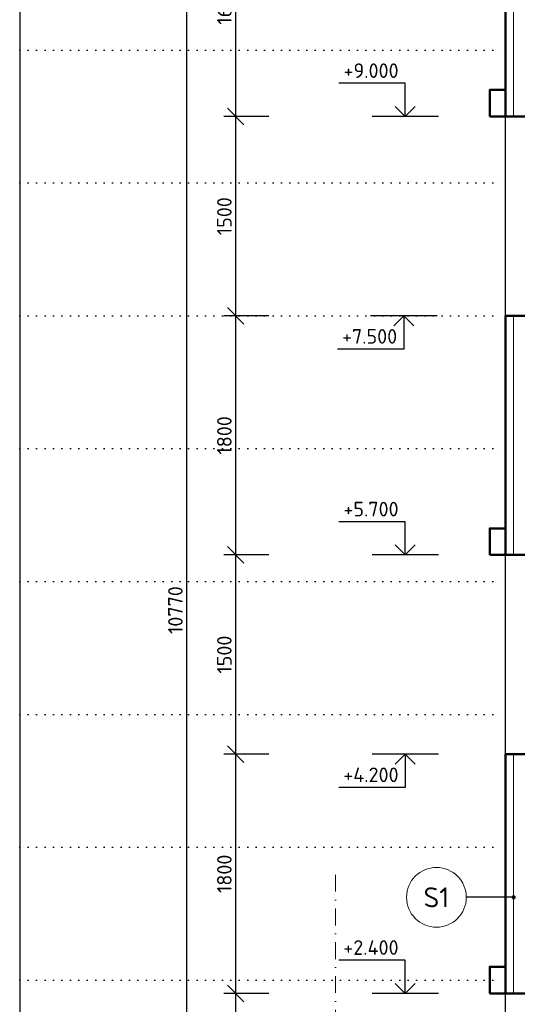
# Model space of a CAD drawing. Header units: millimetres. Extents: x -118752 to 407724, y -73278 to 155058.
# Tile 188 of 256: x 83065 to 86812, y 139100 to 146511. Entities that reach past the tile are written whole.
import ezdxf
from ezdxf.enums import TextEntityAlignment as Align

# ---------------------------------------------------------------- set-up
doc = ezdxf.new("R2010")
doc.units = ezdxf.units.MM
doc.header["$LTSCALE"] = 10
doc.linetypes.add('DASHDOT', pattern=[25.4, 12.7, -6.35, 0, -6.35])
doc.linetypes.add('DOT', pattern=[6.35, 0, -6.35])
for name, color, linetype, lineweight in [('CKBUBLINY', 1, 'Continuous', 18), ('CKBUBLINY_POPIS', 3, 'Continuous', 25), ('CKIZOLACE', 1, 'Continuous', 18), ('CKKOTY', 3, 'Continuous', 25), ('CKKOTY_VYS', 3, 'Continuous', 25), ('CKRASTR', 7, 'DASHDOT', 15), ('CKSTENY_PODROVINOU', 7, 'Continuous', 25), ('CKSTENY_REZ', 6, 'Continuous', 50), ('pohledy', 7, 'Continuous', 25), ('srafy', 7, 'Continuous', 18)]:
    doc.layers.add(name, color=color, linetype=linetype, lineweight=lineweight)
doc.styles.get("Standard").update_dxf_attribs({"font": 'isocpeur.ttf'})
doc.linetypes.add('IZOLACE_POLYSTYREN_EXPANDOVANY', pattern='A,1,[224,CADKON.SHX,S=0.01,R=0,X=-0.5,Y=-1.74],-2', length=3)
doc.linetypes.add('PRERUSENI', pattern='A,60,[100,CADKON.SHX,S=2.5,R=0,X=0,Y=0],-10', length=70)
doc.dimstyles.new('CADKON', dxfattribs={"dimscale": 50, "dimtxt": 2.2, "dimasz": 2.5, "dimexe": 1.8, "dimexo": 5, "dimgap": 0.6, "dimtad": 1, "dimrnd": 1, "dimtxsty": 'Standard', "dimblk1": 'OBLIQUE', "dimblk2": 'OBLIQUE', "dimsah": 1, "dimcen": 2.5, "dimadec": 1, "dimazin": 2, "dimtfac": 1, "dimtdec": 4, "dimtix": 1, "dimtmove": 2, "dimatfit": 3, "dimldrblk": 'OPEN30', "dimfxl": 5, "dimfxlon": 1, "dimtolj": 1, "dimarcsym": 0})

# ---------------------------------------------------------------- blocks, each defined once
blk = doc.blocks.new('_OBLIQUE')
at = {"color": 0, "linetype": 'ByBlock'}
blk.add_line((-0.5, -0.5), (0.5, 0.5), dxfattribs=at)
blk = doc.blocks.new('*D8412')
at = {"layer": 'CKKOTY', "color": 0, "lineweight": -2}
for p, q in [((84941.2, 139182.4), (84601.2, 139182.4)), ((84691.2, 139182.4), (84691.2, 136782.4)), ((84941.2, 136782.4), (84601.2, 136782.4))]:
    blk.add_line(p, q, dxfattribs=at)
at = {"layer": 'Defpoints', "color": 0}
for p in [(86724.4, 139182.4), (84691.2, 136782.4), (86724.4, 136782.4)]:
    blk.add_point(p, dxfattribs=at)
at = {"layer": 'CKKOTY', "color": 0, "lineweight": -2, "xscale": 125, "yscale": 125, "zscale": 125}
for p, rotation in [((84691.2, 139182.4), 90), ((84691.2, 136782.4), 270)]:
    blk.add_blockref('_OBLIQUE', p, dxfattribs=dict(at, rotation=rotation))
at = {"layer": 'CKKOTY', "color": 0, "insert": (84606.2, 137982.4), "char_height": 110, "attachment_point": 5, "rotation": 90}
blk.add_mtext('\\A1;2400', dxfattribs=at)
blk = doc.blocks.new('_Open90')
at = {"color": 0, "lineweight": -2}
for p, q in [((0, 0), (-1, 0)), ((-0.5, 0.5), (0, 0)), ((0, 0), (-0.5, -0.5))]:
    blk.add_line(p, q, dxfattribs=at)
blk = doc.blocks.new('*D8413')
at = {"layer": 'CKKOTY', "color": 0, "lineweight": -2}
for p, q in [((84572.6, 147452.4), (84232.6, 147452.4)), ((84322.6, 136682.4), (84322.6, 147452.4)), ((84572.6, 136682.4), (84232.6, 136682.4))]:
    blk.add_line(p, q, dxfattribs=at)
at = {"layer": 'Defpoints', "color": 0}
for p in [(84322.6, 147452.4), (86724.4, 147452.4), (85724.4, 136682.4)]:
    blk.add_point(p, dxfattribs=at)
at = {"layer": 'CKKOTY', "color": 0, "lineweight": -2, "xscale": 125, "yscale": 125, "zscale": 125}
for p, rotation in [((84322.6, 147452.4), 90), ((84322.6, 136682.4), 270)]:
    blk.add_blockref('_OBLIQUE', p, dxfattribs=dict(at, rotation=rotation))
at = {"layer": 'CKKOTY', "color": 0, "insert": (84237.6, 142067.4), "char_height": 110, "attachment_point": 5, "rotation": 90}
blk.add_mtext('\\A1;10770', dxfattribs=at)
blk = doc.blocks.new('*D8414')
at = {"layer": 'CKKOTY', "color": 0, "lineweight": -2}
for p, q in [((84941.2, 147452.4), (84601.2, 147452.4)), ((84691.2, 147452.4), (84691.2, 145782.4)), ((84941.2, 145782.4), (84601.2, 145782.4))]:
    blk.add_line(p, q, dxfattribs=at)
at = {"layer": 'Defpoints', "color": 0}
for p in [(86724.4, 147452.4), (84691.2, 145782.4), (86724.4, 145782.4)]:
    blk.add_point(p, dxfattribs=at)
at = {"layer": 'CKKOTY', "color": 0, "lineweight": -2, "xscale": 125, "yscale": 125, "zscale": 125}
for p, rotation in [((84691.2, 147452.4), 90), ((84691.2, 145782.4), 270)]:
    blk.add_blockref('_OBLIQUE', p, dxfattribs=dict(at, rotation=rotation))
at = {"layer": 'CKKOTY', "color": 0, "insert": (84606.2, 146617.4), "char_height": 110, "attachment_point": 5, "rotation": 90}
blk.add_mtext('\\A1;1670', dxfattribs=at)
blk = doc.blocks.new('*D8415')
at = {"layer": 'CKKOTY', "color": 0, "lineweight": -2}
for p, q in [((84941.2, 145782.4), (84601.2, 145782.4)), ((84691.2, 145782.4), (84691.2, 144282.4)), ((84941.2, 144282.4), (84601.2, 144282.4))]:
    blk.add_line(p, q, dxfattribs=at)
at = {"layer": 'Defpoints', "color": 0}
for p in [(86724.4, 145782.4), (84691.2, 144282.4), (86724.4, 144282.4)]:
    blk.add_point(p, dxfattribs=at)
at = {"layer": 'CKKOTY', "color": 0, "lineweight": -2, "xscale": 125, "yscale": 125, "zscale": 125}
for p, rotation in [((84691.2, 145782.4), 90), ((84691.2, 144282.4), 270)]:
    blk.add_blockref('_OBLIQUE', p, dxfattribs=dict(at, rotation=rotation))
at = {"layer": 'CKKOTY', "color": 0, "insert": (84606.2, 145032.4), "char_height": 110, "attachment_point": 5, "rotation": 90}
blk.add_mtext('\\A1;1500', dxfattribs=at)
blk = doc.blocks.new('*D8416')
at = {"layer": 'CKKOTY', "color": 0, "lineweight": -2}
for p, q in [((84941.2, 144282.4), (84601.2, 144282.4)), ((84691.2, 144282.4), (84691.2, 142482.4)), ((84941.2, 142482.4), (84601.2, 142482.4))]:
    blk.add_line(p, q, dxfattribs=at)
at = {"layer": 'Defpoints', "color": 0}
for p in [(86724.4, 144282.4), (84691.2, 142482.4), (86724.4, 142482.4)]:
    blk.add_point(p, dxfattribs=at)
at = {"layer": 'CKKOTY', "color": 0, "lineweight": -2, "xscale": 125, "yscale": 125, "zscale": 125}
for p, rotation in [((84691.2, 144282.4), 90), ((84691.2, 142482.4), 270)]:
    blk.add_blockref('_OBLIQUE', p, dxfattribs=dict(at, rotation=rotation))
at = {"layer": 'CKKOTY', "color": 0, "insert": (84606.2, 143382.4), "char_height": 110, "attachment_point": 5, "rotation": 90}
blk.add_mtext('\\A1;1800', dxfattribs=at)
blk = doc.blocks.new('*D8417')
at = {"layer": 'CKKOTY', "color": 0, "lineweight": -2}
for p, q in [((84941.2, 142482.4), (84601.2, 142482.4)), ((84691.2, 142482.4), (84691.2, 140982.4)), ((84941.2, 140982.4), (84601.2, 140982.4))]:
    blk.add_line(p, q, dxfattribs=at)
at = {"layer": 'Defpoints', "color": 0}
for p in [(86724.4, 142482.4), (84691.2, 140982.4), (86724.4, 140982.4)]:
    blk.add_point(p, dxfattribs=at)
at = {"layer": 'CKKOTY', "color": 0, "lineweight": -2, "xscale": 125, "yscale": 125, "zscale": 125}
for p, rotation in [((84691.2, 142482.4), 90), ((84691.2, 140982.4), 270)]:
    blk.add_blockref('_OBLIQUE', p, dxfattribs=dict(at, rotation=rotation))
at = {"layer": 'CKKOTY', "color": 0, "insert": (84606.2, 141732.4), "char_height": 110, "attachment_point": 5, "rotation": 90}
blk.add_mtext('\\A1;1500', dxfattribs=at)
blk = doc.blocks.new('*D8418')
at = {"layer": 'CKKOTY', "color": 0, "lineweight": -2}
for p, q in [((84941.2, 140982.4), (84601.2, 140982.4)), ((84691.2, 140982.4), (84691.2, 139182.4)), ((84941.2, 139182.4), (84601.2, 139182.4))]:
    blk.add_line(p, q, dxfattribs=at)
at = {"layer": 'Defpoints', "color": 0}
for p in [(86724.4, 140982.4), (84691.2, 139182.4), (86724.4, 139182.4)]:
    blk.add_point(p, dxfattribs=at)
at = {"layer": 'CKKOTY', "color": 0, "lineweight": -2, "xscale": 125, "yscale": 125, "zscale": 125}
for p, rotation in [((84691.2, 140982.4), 90), ((84691.2, 139182.4), 270)]:
    blk.add_blockref('_OBLIQUE', p, dxfattribs=dict(at, rotation=rotation))
at = {"layer": 'CKKOTY', "color": 0, "insert": (84606.2, 140082.4), "char_height": 110, "attachment_point": 5, "rotation": 90}
blk.add_mtext('\\A1;1800', dxfattribs=at)
blk = doc.blocks.new('*U3251')
at = {"color": 0, "linetype": 'ByBlock', "lineweight": -2}
blk.add_lwpolyline([(-1.5, 1.5), (0, 0), (1.5, 1.5), (0, 0), (0, 5), (10, 5)], dxfattribs=at)
blk = doc.blocks.new('*U3256')
at = {"color": 0, "linetype": 'ByBlock', "lineweight": -2}
blk.add_lwpolyline([(-1.5, -1.5), (0, 0), (1.5, -1.5), (0, 0), (0, -5), (10, -5)], dxfattribs=at)
blk = doc.blocks.new('*U3249')
at = {"color": 0, "linetype": 'ByBlock', "lineweight": -2}
blk.add_lwpolyline([(-1.5, 1.5), (0, 0), (1.5, 1.5), (0, 0), (0, 5), (10, 5)], dxfattribs=at)
blk = doc.blocks.new('*U3255')
at = {"color": 0, "linetype": 'ByBlock', "lineweight": -2}
blk.add_lwpolyline([(-1.5, -1.5), (0, 0), (1.5, -1.5), (0, 0), (0, -5), (10, -5)], dxfattribs=at)
blk = doc.blocks.new('*U3248')
at = {"color": 0, "linetype": 'ByBlock', "lineweight": -2}
blk.add_lwpolyline([(-1.5, 1.5), (0, 0), (1.5, 1.5), (0, 0), (0, 5), (10, 5)], dxfattribs=at)
blk = doc.blocks.new('CK_BUBBLE_1_0_0')
at = {"color": 0, "linetype": 'ByBlock', "lineweight": -2}
blk.add_circle((0, 0), 1, dxfattribs=at)

msp = doc.modelspace()

# ---------------------------------------------------------------- hatches: boundary and pattern name
at = {"layer": 'srafy', "transparency": 33554661}
h = msp.add_hatch(dxfattribs=at)
h.set_pattern_fill('BETON-PROSTY', color=256, scale=25, style=0)
h.set_pattern_definition([(45, (0, 0), (-70.71068, 70.71068), []), (45, (70.71, 0), (-35.35534, 106.06602), [50, -25, 0, -25])])
h.paths.add_polyline_path([(88444.584, 139892.436), (88444.584, 139992.436), (87054.387, 139992.436), (87004.387, 139992.436), (86944.387, 139992.436), (86944.387, 139892.436), (87064.387, 139892.436)])
h.paths.add_polyline_path([(83587.924, 139780.45), (83587.924, 140090.45), (88817.924, 140090.45), (88817.924, 139780.45)], flags=24)
h.paths.add_polyline_path([(92533.099, 139892.436), (93934.387, 139892.436), (94174.387, 139892.436), (97444.387, 139892.436), (97444.387, 139992.436), (92533.099, 139992.436)])
h.paths.add_polyline_path([(91444.387, 139992.436), (92533.099, 139992.436), (92533.099, 139892.436), (91444.387, 139892.436)])
h.paths.add_polyline_path([(91324.387, 139892.436), (91444.387, 139892.436), (91444.387, 139992.436), (88444.584, 139992.436), (88444.584, 139892.436)])

# ---------------------------------------------------------------- linework, layer by layer
at = {"layer": 'CKIZOLACE', "linetype": 'IZOLACE_POLYSTYREN_EXPANDOVANY', "ltscale": 3}
for points in [[(86784.387, 147452.436), (86784.387, 145782.436)], [(86784.387, 144282.436), (86784.387, 142482.436)], [(86784.387, 140982.436), (86784.387, 139182.436)]]:
    msp.add_lwpolyline(points, dxfattribs=at)
at = {"layer": 'CKKOTY_VYS'}
for p, q in [((86218.089, 145782.436), (85718.089, 145782.436)), ((86207.524, 144282.436), (85707.524, 144282.436)), ((86218.089, 142482.436), (85718.089, 142482.436)), ((86218.089, 140982.436), (85718.089, 140982.436)), ((86218.089, 139182.436), (85718.089, 139182.436))]:
    msp.add_line(p, q, dxfattribs=at)
at = {"layer": 'CKRASTR'}
msp.add_line((85444.387, 135120.228), (85444.387, 140082.436), dxfattribs=at)
at = {"layer": 'CKSTENY_PODROVINOU'}
for p, q in [((86844.387, 145782.436), (86724.387, 145782.436)), ((86844.387, 144282.436), (86724.387, 144282.436)), ((86844.387, 142482.436), (86724.387, 142482.436)), ((86774.387, 140982.436), (86724.387, 140982.436)), ((86844.387, 140982.436), (86724.387, 140982.436)), ((86774.387, 139182.436), (86724.387, 139182.436)), ((86844.387, 139182.436), (86724.387, 139182.436))]:
    msp.add_line(p, q, dxfattribs=at)
at = {"layer": 'CKSTENY_REZ'}
for p, q in [((86724.387, 147452.436), (86724.387, 145782.436)), ((86724.387, 145782.436), (87054.387, 145782.436)), ((86724.387, 144282.436), (86724.387, 142482.436)), ((86724.387, 144282.436), (87054.387, 144282.436)), ((86724.387, 142482.436), (87054.387, 142482.436)), ((86724.387, 140982.436), (86724.387, 139182.436)), ((86724.387, 140982.436), (87054.387, 140982.436)), ((86724.387, 139182.436), (87054.387, 139182.436))]:
    msp.add_line(p, q, dxfattribs=at)
for points in [[(86604.387, 145782.436), (86724.387, 145782.436), (86724.387, 145982.436), (86604.387, 145982.436)], [(86604.387, 142482.436), (86724.387, 142482.436), (86724.387, 142682.436), (86604.387, 142682.436)], [(86604.387, 139182.436), (86724.387, 139182.436), (86724.387, 139382.436), (86604.387, 139382.436)]]:
    msp.add_lwpolyline(points, close=True, dxfattribs=at)
at = {"layer": 'pohledy', "linetype": 'PRERUSENI'}
msp.add_line((83065.084, 153904.069), (83065.084, 133719.465), dxfattribs=at)
at = {"layer": 'pohledy', "linetype": 'DOT'}
for p, q in [((83065.084, 146282.436), (86724.387, 146282.436)), ((83065.084, 145282.436), (86724.387, 145282.436)), ((83065.084, 144282.436), (86724.387, 144282.436)), ((83065.084, 143282.436), (86724.387, 143282.436)), ((83065.084, 142282.436), (86724.387, 142282.436)), ((83065.084, 141282.436), (86724.387, 141282.436)), ((83065.084, 140282.436), (86724.387, 140282.436)), ((83065.084, 139282.436), (86724.387, 139282.436))]:
    msp.add_line(p, q, dxfattribs=at)
at = {"layer": 'pohledy'}
for p, q in [((86724.387, 144282.436), (86724.387, 145782.436)), ((86724.387, 140082.436), (86724.387, 143382.436)), ((86724.387, 140982.436), (86724.387, 142482.436)), ((86724.387, 136782.436), (86724.387, 139182.436))]:
    msp.add_line(p, q, dxfattribs=at)

# ---------------------------------------------------------------- block references
at = {"layer": 'CKBUBLINY'}
ref = msp.add_blockref('CK_BUBBLE_1_0_0', (86202.924, 139905.45), dxfattribs=dict(at, xscale=225, yscale=225, zscale=225))
ref.add_attrib('NUM1', 'S1', dxfattribs={"layer": 'CKBUBLINY_POPIS', "height": 150}).set_placement((86202.924, 139905.45), align=Align.MIDDLE_CENTER)
at = {"layer": 'CKKOTY_VYS'}
ref = msp.add_blockref('*U3248', (85968.089, 145782.436), dxfattribs=dict(at, xscale=-50, yscale=50, zscale=50))
ref.add_attrib('Výška', '+9.000', dxfattribs={"layer": '0', "color": 0, "linetype": 'ByBlock', "lineweight": -2, "height": 110}).set_placement((85918.089, 146072.436), align=Align.RIGHT)
ref = msp.add_blockref('*U3255', (85957.524, 144282.436), dxfattribs=dict(at, xscale=-50, yscale=50, zscale=50))
ref.add_attrib('Výška', '+7.500', dxfattribs={"layer": '0', "color": 0, "linetype": 'ByBlock', "lineweight": -2, "height": 110}).set_placement((85907.524, 144072.436), align=Align.RIGHT)
ref = msp.add_blockref('*U3249', (85968.089, 142482.436), dxfattribs=dict(at, xscale=-50, yscale=50, zscale=50))
ref.add_attrib('Výška', '+5.700', dxfattribs={"layer": '0', "color": 0, "linetype": 'ByBlock', "lineweight": -2, "height": 110}).set_placement((85918.089, 142772.436), align=Align.RIGHT)
ref = msp.add_blockref('*U3256', (85968.089, 140982.436), dxfattribs=dict(at, xscale=-50, yscale=50, zscale=50))
ref.add_attrib('Výška', '+4.200', dxfattribs={"layer": '0', "color": 0, "linetype": 'ByBlock', "lineweight": -2, "height": 110}).set_placement((85918.089, 140772.436), align=Align.RIGHT)
ref = msp.add_blockref('*U3251', (85968.089, 139182.436), dxfattribs=dict(at, xscale=-50, yscale=50, zscale=50))
ref.add_attrib('Výška', '+2.400', dxfattribs={"layer": '0', "color": 0, "linetype": 'ByBlock', "lineweight": -2, "height": 110}).set_placement((85918.089, 139472.436), align=Align.RIGHT)

# ---------------------------------------------------------------- dimensions: what is measured, and where the dimension line sits
at = {"layer": 'CKKOTY'}
for base, p1, p2, override, picture, middle in [((84322.584, 147452.436), (85724.387, 136682.436), (86724.387, 147452.436), {"dimscale": 50, "dimexo": 10, "dimldrblk": 'Open90'}, '*D8413', (84237.584, 142067.436)), ((84691.195, 145782.436), (86724.387, 147452.436), (86724.387, 145782.436), {"dimscale": 50, "dimexo": 10, "dimldrblk": 'Open90'}, '*D8414', (84606.195, 146617.436)), ((84691.195, 144282.436), (86724.387, 145782.436), (86724.387, 144282.436), {"dimscale": 50, "dimexo": 10, "dimtmove": 2, "dimldrblk": 'Open90'}, '*D8415', (84606.195, 145032.436)), ((84691.195, 142482.436), (86724.387, 144282.436), (86724.387, 142482.436), {"dimscale": 50, "dimexo": 10, "dimtmove": 2, "dimldrblk": 'Open90'}, '*D8416', (84606.195, 143382.436)), ((84691.195, 140982.436), (86724.387, 142482.436), (86724.387, 140982.436), {"dimscale": 50, "dimexo": 10, "dimtmove": 2, "dimldrblk": 'Open90'}, '*D8417', (84606.195, 141732.436)), ((84691.195, 139182.436), (86724.387, 140982.436), (86724.387, 139182.436), {"dimscale": 50, "dimexo": 10, "dimtmove": 2, "dimldrblk": 'Open90'}, '*D8418', (84606.195, 140082.436)), ((84691.195, 136782.436), (86724.387, 139182.436), (86724.387, 136782.436), {"dimscale": 50, "dimexo": 10, "dimtmove": 2, "dimldrblk": 'Open90'}, '*D8412', (84606.195, 137982.436))]:
    dim = msp.add_linear_dim(base=base, p1=p1, p2=p2, angle=90, dimstyle='CADKON', override=override, dxfattribs=at)
    dim.commit()
    dim.dimension.update_dxf_attribs({"geometry": picture, "text_midpoint": middle})

# ---------------------------------------------------------------- leaders
at = {"layer": 'CKBUBLINY'}
msp.add_leader([(86784.387, 139905.45), (86427.924, 139905.45)], dimstyle='CADKON', override={"dimasz": 2.5, "dimldrblk": 'DotSmall'}, dxfattribs=at)

doc.saveas('drawing.dxf')
